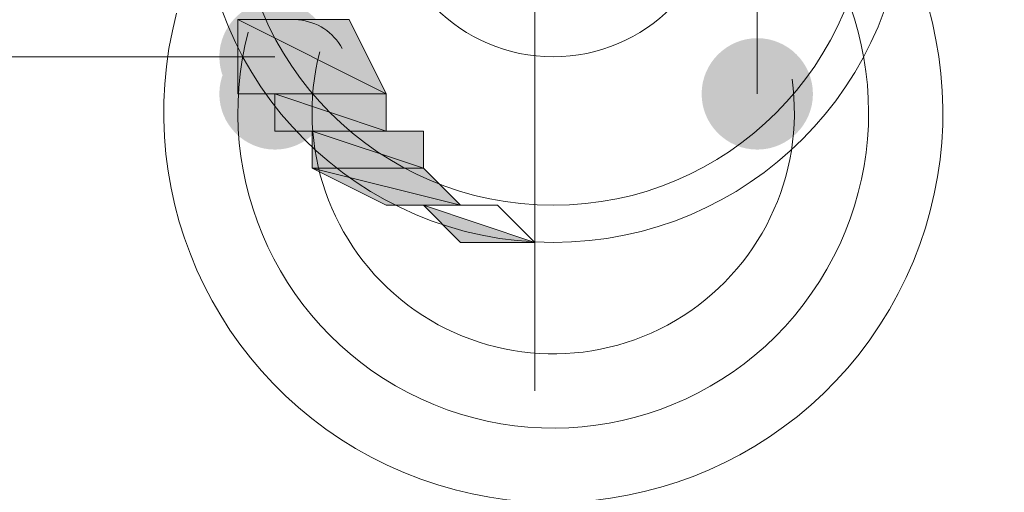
# Model space of a CAD drawing. Header units: millimetres. Extents: x -573548 to 674770, y -210017 to -47794.
# Tile 221 of 234: x 145829 to 145873, y -92648 to -92626. Entities that reach past the tile are written whole.
import ezdxf
from ezdxf import colors
from ezdxf.entities.mleader import LeaderData, LeaderLine
from ezdxf.math import Vec2, Vec3

# ---------------------------------------------------------------- set-up
doc = ezdxf.new("R2010")
doc.units = ezdxf.units.MM
doc.layers.add('_WENT_OPIS', color=7, linetype='Continuous', lineweight=13)
doc.styles.add('WENT_50', font='simplex.shx', dxfattribs={"width": 0.7, "height": 20})

msp = doc.modelspace()

# ---------------------------------------------------------------- hatches: boundary and pattern name
at = {"lineweight": 9}
h = msp.add_hatch(color=7, dxfattribs=at)
edge = h.paths.add_edge_path(flags=0)
edge.add_spline(control_points=[(145840.159, -92630.678), (145838.762, -92630.678), (145837.619, -92629.535), (145837.619, -92628.138), (145837.619, -92626.741), (145838.762, -92625.598), (145840.159, -92625.598), (145840.159, -92625.598), (145840.159, -92625.598), (145840.159, -92625.598), (145841.556, -92625.598), (145842.699, -92626.741), (145842.699, -92628.138), (145842.699, -92629.535), (145841.556, -92630.678), (145840.159, -92630.678), (145840.159, -92630.678), (145840.159, -92630.678), (145840.159, -92630.678)], knot_values=[0, 0, 0, 0, 1, 1, 1, 2, 2, 2, 3, 3, 3, 4, 4, 4, 5, 5, 5, 6, 6, 6, 6], degree=3, periodic=0)
h = msp.add_hatch(color=7, dxfattribs=at)
edge = h.paths.add_edge_path(flags=0)
edge.add_spline(control_points=[(145843.546, -92626.445), (145843.546, -92626.445), (145838.466, -92626.445), (145838.466, -92626.445), (145838.466, -92626.445), (145845.239, -92629.831), (145845.239, -92629.831), (145845.239, -92629.831), (145843.546, -92626.445), (145843.546, -92626.445)], knot_values=[0, 0, 0, 0, 1, 1, 1, 2, 2, 2, 3, 3, 3, 3], degree=3, periodic=0)
edge = h.paths.add_edge_path(flags=0)
edge.add_spline(control_points=[(145838.466, -92626.445), (145838.466, -92626.445), (145845.239, -92629.831), (145845.239, -92629.831), (145845.239, -92629.831), (145838.466, -92629.831), (145838.466, -92629.831), (145838.466, -92629.831), (145838.466, -92626.445), (145838.466, -92626.445)], knot_values=[0, 0, 0, 0, 1, 1, 1, 2, 2, 2, 3, 3, 3, 3], degree=3, periodic=0)
edge = h.paths.add_edge_path(flags=0)
edge.add_spline(control_points=[(145845.239, -92629.831), (145845.239, -92629.831), (145838.466, -92629.831), (145838.466, -92629.831), (145838.466, -92629.831), (145840.159, -92629.831), (145840.159, -92629.831), (145840.159, -92629.831), (145845.239, -92629.831), (145845.239, -92629.831)], knot_values=[0, 0, 0, 0, 1, 1, 1, 2, 2, 2, 3, 3, 3, 3], degree=3, periodic=0)
h = msp.add_hatch(color=7, dxfattribs=at)
edge = h.paths.add_edge_path(flags=0)
edge.add_spline(control_points=[(145840.159, -92632.371), (145838.762, -92632.371), (145837.619, -92631.228), (145837.619, -92629.831), (145837.619, -92628.434), (145838.762, -92627.291), (145840.159, -92627.291), (145840.159, -92627.291), (145840.159, -92627.291), (145840.159, -92627.291), (145841.556, -92627.291), (145842.699, -92628.434), (145842.699, -92629.831), (145842.699, -92631.228), (145841.556, -92632.371), (145840.159, -92632.371), (145840.159, -92632.371), (145840.159, -92632.371), (145840.159, -92632.371)], knot_values=[0, 0, 0, 0, 1, 1, 1, 2, 2, 2, 3, 3, 3, 4, 4, 4, 5, 5, 5, 6, 6, 6, 6], degree=3, periodic=0)
h = msp.add_hatch(color=7, dxfattribs=at)
edge = h.paths.add_edge_path(flags=0)
edge.add_spline(control_points=[(145840.159, -92632.371), (145838.762, -92632.371), (145837.619, -92631.228), (145837.619, -92629.831), (145837.619, -92628.434), (145838.762, -92627.291), (145840.159, -92627.291), (145840.159, -92627.291), (145840.159, -92627.291), (145840.159, -92627.291), (145841.556, -92627.291), (145842.699, -92628.434), (145842.699, -92629.831), (145842.699, -92631.228), (145841.556, -92632.371), (145840.159, -92632.371), (145840.159, -92632.371), (145840.159, -92632.371), (145840.159, -92632.371)], knot_values=[0, 0, 0, 0, 1, 1, 1, 2, 2, 2, 3, 3, 3, 4, 4, 4, 5, 5, 5, 6, 6, 6, 6], degree=3, periodic=0)
h = msp.add_hatch(color=7, dxfattribs=at)
edge = h.paths.add_edge_path(flags=0)
edge.add_spline(control_points=[(145840.159, -92632.371), (145838.762, -92632.371), (145837.619, -92631.228), (145837.619, -92629.831), (145837.619, -92628.434), (145838.762, -92627.291), (145840.159, -92627.291), (145840.159, -92627.291), (145840.159, -92627.291), (145840.159, -92627.291), (145841.556, -92627.291), (145842.699, -92628.434), (145842.699, -92629.831), (145842.699, -92631.228), (145841.556, -92632.371), (145840.159, -92632.371), (145840.159, -92632.371), (145840.159, -92632.371), (145840.159, -92632.371)], knot_values=[0, 0, 0, 0, 1, 1, 1, 2, 2, 2, 3, 3, 3, 4, 4, 4, 5, 5, 5, 6, 6, 6, 6], degree=3, periodic=0)
h = msp.add_hatch(color=7, dxfattribs=at)
edge = h.paths.add_edge_path(flags=0)
edge.add_spline(control_points=[(145862.172, -92632.371), (145860.775, -92632.371), (145859.632, -92631.228), (145859.632, -92629.831), (145859.632, -92628.434), (145860.775, -92627.291), (145862.172, -92627.291), (145862.172, -92627.291), (145862.172, -92627.291), (145862.172, -92627.291), (145863.569, -92627.291), (145864.712, -92628.434), (145864.712, -92629.831), (145864.712, -92631.228), (145863.569, -92632.371), (145862.172, -92632.371), (145862.172, -92632.371), (145862.172, -92632.371), (145862.172, -92632.371)], knot_values=[0, 0, 0, 0, 1, 1, 1, 2, 2, 2, 3, 3, 3, 4, 4, 4, 5, 5, 5, 6, 6, 6, 6], degree=3, periodic=0)
h = msp.add_hatch(color=7, dxfattribs=at)
edge = h.paths.add_edge_path(flags=0)
edge.add_spline(control_points=[(145845.239, -92629.831), (145845.239, -92629.831), (145840.159, -92629.831), (145840.159, -92629.831), (145840.159, -92629.831), (145845.239, -92631.525), (145845.239, -92631.525), (145845.239, -92631.525), (145845.239, -92629.831), (145845.239, -92629.831)], knot_values=[0, 0, 0, 0, 1, 1, 1, 2, 2, 2, 3, 3, 3, 3], degree=3, periodic=0)
edge = h.paths.add_edge_path(flags=0)
edge.add_spline(control_points=[(145840.159, -92629.831), (145840.159, -92629.831), (145845.239, -92631.525), (145845.239, -92631.525), (145845.239, -92631.525), (145840.159, -92631.525), (145840.159, -92631.525), (145840.159, -92631.525), (145840.159, -92629.831), (145840.159, -92629.831)], knot_values=[0, 0, 0, 0, 1, 1, 1, 2, 2, 2, 3, 3, 3, 3], degree=3, periodic=0)
h = msp.add_hatch(color=7, dxfattribs=at)
edge = h.paths.add_edge_path(flags=0)
edge.add_spline(control_points=[(145846.932, -92631.525), (145846.932, -92631.525), (145841.852, -92631.525), (145841.852, -92631.525), (145841.852, -92631.525), (145846.932, -92633.218), (145846.932, -92633.218), (145846.932, -92633.218), (145846.932, -92631.525), (145846.932, -92631.525)], knot_values=[0, 0, 0, 0, 1, 1, 1, 2, 2, 2, 3, 3, 3, 3], degree=3, periodic=0)
edge = h.paths.add_edge_path(flags=0)
edge.add_spline(control_points=[(145841.852, -92631.525), (145841.852, -92631.525), (145846.932, -92633.218), (145846.932, -92633.218), (145846.932, -92633.218), (145841.852, -92633.218), (145841.852, -92633.218), (145841.852, -92633.218), (145841.852, -92631.525), (145841.852, -92631.525)], knot_values=[0, 0, 0, 0, 1, 1, 1, 2, 2, 2, 3, 3, 3, 3], degree=3, periodic=0)
h = msp.add_hatch(color=7, dxfattribs=at)
edge = h.paths.add_edge_path(flags=0)
edge.add_spline(control_points=[(145846.932, -92633.218), (145846.932, -92633.218), (145841.852, -92633.218), (145841.852, -92633.218), (145841.852, -92633.218), (145848.626, -92634.911), (145848.626, -92634.911), (145848.626, -92634.911), (145846.932, -92633.218), (145846.932, -92633.218)], knot_values=[0, 0, 0, 0, 1, 1, 1, 2, 2, 2, 3, 3, 3, 3], degree=3, periodic=0)
edge = h.paths.add_edge_path(flags=0)
edge.add_spline(control_points=[(145841.852, -92633.218), (145841.852, -92633.218), (145848.626, -92634.911), (145848.626, -92634.911), (145848.626, -92634.911), (145845.239, -92634.911), (145845.239, -92634.911), (145845.239, -92634.911), (145841.852, -92633.218), (145841.852, -92633.218)], knot_values=[0, 0, 0, 0, 1, 1, 1, 2, 2, 2, 3, 3, 3, 3], degree=3, periodic=0)
edge = h.paths.add_edge_path(flags=0)
edge.add_spline(control_points=[(145848.626, -92634.911), (145848.626, -92634.911), (145845.239, -92634.911), (145845.239, -92634.911), (145845.239, -92634.911), (145848.626, -92634.911), (145848.626, -92634.911), (145848.626, -92634.911), (145848.626, -92634.911), (145848.626, -92634.911)], knot_values=[0, 0, 0, 0, 1, 1, 1, 2, 2, 2, 3, 3, 3, 3], degree=3, periodic=0)
edge = h.paths.add_edge_path(flags=0)
edge.add_spline(control_points=[(145845.239, -92634.911), (145845.239, -92634.911), (145848.626, -92634.911), (145848.626, -92634.911), (145848.626, -92634.911), (145848.626, -92634.911), (145848.626, -92634.911), (145848.626, -92634.911), (145845.239, -92634.911), (145845.239, -92634.911)], knot_values=[0, 0, 0, 0, 1, 1, 1, 2, 2, 2, 3, 3, 3, 3], degree=3, periodic=0)
h = msp.add_hatch(color=7, dxfattribs=at)
edge = h.paths.add_edge_path(flags=0)
edge.add_spline(control_points=[(145852.012, -92636.605), (145852.012, -92636.605), (145852.012, -92636.605), (145852.012, -92636.605), (145852.012, -92636.605), (145848.626, -92636.605), (145848.626, -92636.605), (145848.626, -92636.605), (145852.012, -92636.605), (145852.012, -92636.605)], knot_values=[0, 0, 0, 0, 1, 1, 1, 2, 2, 2, 3, 3, 3, 3], degree=3, periodic=0)
edge = h.paths.add_edge_path(flags=0)
edge.add_spline(control_points=[(145852.012, -92636.605), (145852.012, -92636.605), (145848.626, -92636.605), (145848.626, -92636.605), (145848.626, -92636.605), (145846.932, -92634.911), (145846.932, -92634.911), (145846.932, -92634.911), (145852.012, -92636.605), (145852.012, -92636.605)], knot_values=[0, 0, 0, 0, 1, 1, 1, 2, 2, 2, 3, 3, 3, 3], degree=3, periodic=0)

# ---------------------------------------------------------------- linework, layer by layer
at = {"color": 5, "lineweight": 9, "elevation": 0}
msp.add_lwpolyline([(145852.012, -92601.045), (145852.012, -92643.378)], dxfattribs=at)
at = {"color": 7, "lineweight": 9, "elevation": 0}
for points in [[(145863.866, -92611.205), (145862.172, -92611.205), (145862.172, -92619.671), (145862.172, -92629.831)], [(145852.012, -92616.285), (145852.012, -92628.138)], [(145797.826, -92628.138), (145840.159, -92628.138)]]:
    msp.add_lwpolyline(points, dxfattribs=at)
for points in [[(145838.466, -92629.831), (145845.239, -92629.831)], [(145846.932, -92634.911), (145850.319, -92634.911), (145852.012, -92636.605)]]:
    msp.add_lwpolyline(points, close=True, dxfattribs=at)
at = {"color": 7, "lineweight": 9}
for radius in [16.087, 7.62]:
    msp.add_circle((145852.859, -92620.518, 0), radius, dxfattribs=at)
at = {"color": 5, "lineweight": 9}
msp.add_circle((145852.859, -92620.518, 0), 14.393, dxfattribs=at)
at = {"color": 7, "lineweight": 9}
for points in [[(145835.668, -92626.154, 0), (145833.405, -92634.748, 0), (145837.837, -92643.692, 0), (145846.039, -92647.099, 0), (145854.248, -92650.507, 0), (145863.714, -92647.33, 0), (145868.205, -92639.661, 0), (145872.696, -92631.991, 0), (145870.831, -92622.183, 0), (145863.839, -92616.695, 0)], [(145838.942, -92627.015, 0), (145837.163, -92633.76, 0), (145840.483, -92640.808, 0), (145846.813, -92643.738, 0), (145853.137, -92646.67, 0), (145860.658, -92644.641, 0), (145864.653, -92638.925, 0), (145868.655, -92633.208, 0), (145867.973, -92625.449, 0), (145863.045, -92620.511, 0)], [(145843.546, -92626.445, 0), (145843.546, -92626.445, 0), (145838.466, -92626.445, 0), (145838.466, -92626.445, 0), (145838.466, -92626.445, 0), (145845.239, -92629.831, 0), (145845.239, -92629.831, 0), (145845.239, -92629.831, 0), (145843.546, -92626.445, 0), (145843.546, -92626.445, 0)], [(145838.466, -92626.445, 0), (145838.466, -92626.445, 0), (145845.239, -92629.831, 0), (145845.239, -92629.831, 0), (145845.239, -92629.831, 0), (145838.466, -92629.831, 0), (145838.466, -92629.831, 0), (145838.466, -92629.831, 0), (145838.466, -92626.445, 0), (145838.466, -92626.445, 0)], [(145842.203, -92627.915, 0), (145841.085, -92632.222, 0), (145842.673, -92636.78, 0), (145846.225, -92639.462, 0), (145849.777, -92642.144, 0), (145854.599, -92642.422, 0), (145858.435, -92640.168, 0), (145862.272, -92637.914, 0), (145864.375, -92633.57, 0), (145863.76, -92629.162, 0)], [(145845.239, -92629.831, 0), (145845.239, -92629.831, 0), (145838.466, -92629.831, 0), (145838.466, -92629.831, 0), (145838.466, -92629.831, 0), (145840.159, -92629.831, 0), (145840.159, -92629.831, 0), (145840.159, -92629.831, 0), (145845.239, -92629.831, 0), (145845.239, -92629.831, 0)], [(145845.239, -92629.831, 0), (145845.239, -92629.831, 0), (145840.159, -92629.831, 0), (145840.159, -92629.831, 0), (145840.159, -92629.831, 0), (145845.239, -92631.525, 0), (145845.239, -92631.525, 0), (145845.239, -92631.525, 0), (145845.239, -92629.831, 0), (145845.239, -92629.831, 0)], [(145840.159, -92629.831, 0), (145840.159, -92629.831, 0), (145845.239, -92631.525, 0), (145845.239, -92631.525, 0), (145845.239, -92631.525, 0), (145840.159, -92631.525, 0), (145840.159, -92631.525, 0), (145840.159, -92631.525, 0), (145840.159, -92629.831, 0), (145840.159, -92629.831, 0)], [(145845.239, -92631.525, 0), (145845.239, -92631.525, 0), (145840.159, -92631.525, 0), (145840.159, -92631.525, 0), (145840.159, -92631.525, 0), (145846.932, -92631.525, 0), (145846.932, -92631.525, 0), (145846.932, -92631.525, 0), (145845.239, -92631.525, 0), (145845.239, -92631.525, 0)], [(145840.159, -92631.525, 0), (145840.159, -92631.525, 0), (145846.932, -92631.525, 0), (145846.932, -92631.525, 0), (145846.932, -92631.525, 0), (145841.852, -92631.525, 0), (145841.852, -92631.525, 0), (145841.852, -92631.525, 0), (145840.159, -92631.525, 0), (145840.159, -92631.525, 0)], [(145846.932, -92631.525, 0), (145846.932, -92631.525, 0), (145841.852, -92631.525, 0), (145841.852, -92631.525, 0), (145841.852, -92631.525, 0), (145846.932, -92633.218, 0), (145846.932, -92633.218, 0), (145846.932, -92633.218, 0), (145846.932, -92631.525, 0), (145846.932, -92631.525, 0)], [(145841.852, -92631.525, 0), (145841.852, -92631.525, 0), (145846.932, -92633.218, 0), (145846.932, -92633.218, 0), (145846.932, -92633.218, 0), (145841.852, -92633.218, 0), (145841.852, -92633.218, 0), (145841.852, -92633.218, 0), (145841.852, -92631.525, 0), (145841.852, -92631.525, 0)], [(145846.932, -92633.218, 0), (145846.932, -92633.218, 0), (145841.852, -92633.218, 0), (145841.852, -92633.218, 0), (145841.852, -92633.218, 0), (145848.626, -92634.911, 0), (145848.626, -92634.911, 0), (145848.626, -92634.911, 0), (145846.932, -92633.218, 0), (145846.932, -92633.218, 0)], [(145841.852, -92633.218, 0), (145841.852, -92633.218, 0), (145848.626, -92634.911, 0), (145848.626, -92634.911, 0), (145848.626, -92634.911, 0), (145845.239, -92634.911, 0), (145845.239, -92634.911, 0), (145845.239, -92634.911, 0), (145841.852, -92633.218, 0), (145841.852, -92633.218, 0)], [(145848.626, -92634.911, 0), (145848.626, -92634.911, 0), (145845.239, -92634.911, 0), (145845.239, -92634.911, 0), (145845.239, -92634.911, 0), (145848.626, -92634.911, 0), (145848.626, -92634.911, 0), (145848.626, -92634.911, 0), (145848.626, -92634.911, 0), (145848.626, -92634.911, 0)], [(145845.239, -92634.911, 0), (145845.239, -92634.911, 0), (145848.626, -92634.911, 0), (145848.626, -92634.911, 0), (145848.626, -92634.911, 0), (145848.626, -92634.911, 0), (145848.626, -92634.911, 0), (145848.626, -92634.911, 0), (145845.239, -92634.911, 0), (145845.239, -92634.911, 0)], [(145848.626, -92634.911, 0), (145848.626, -92634.911, 0), (145845.239, -92634.911, 0), (145845.239, -92634.911, 0), (145845.239, -92634.911, 0), (145850.319, -92634.911, 0), (145850.319, -92634.911, 0), (145850.319, -92634.911, 0), (145848.626, -92634.911, 0), (145848.626, -92634.911, 0)], [(145845.239, -92634.911, 0), (145845.239, -92634.911, 0), (145850.319, -92634.911, 0), (145850.319, -92634.911, 0), (145850.319, -92634.911, 0), (145846.932, -92634.911, 0), (145846.932, -92634.911, 0), (145846.932, -92634.911, 0), (145845.239, -92634.911, 0), (145845.239, -92634.911, 0)], [(145852.012, -92636.605, 0), (145852.012, -92636.605, 0), (145848.626, -92636.605, 0), (145848.626, -92636.605, 0), (145848.626, -92636.605, 0), (145846.932, -92634.911, 0), (145846.932, -92634.911, 0), (145846.932, -92634.911, 0), (145852.012, -92636.605, 0), (145852.012, -92636.605, 0)], [(145852.012, -92636.605, 0), (145852.012, -92636.605, 0), (145852.012, -92636.605, 0), (145852.012, -92636.605, 0), (145852.012, -92636.605, 0), (145848.626, -92636.605, 0), (145848.626, -92636.605, 0), (145848.626, -92636.605, 0), (145852.012, -92636.605, 0), (145852.012, -92636.605, 0)]]:
    msp.add_open_spline(points, degree=3, knots=[0, 0, 0, 0, 1, 1, 1, 2, 2, 2, 3, 3, 3, 3], dxfattribs=at)
msp.add_open_spline([(145843.228, -92627.759, 0), (145842.825, -92627.018, 0), (145842.071, -92626.531, 0), (145841.231, -92626.455, 0)], degree=3, dxfattribs=at)

# ---------------------------------------------------------------- leaders
at = {"layer": '_WENT_OPIS', "lineweight": 9, "ltscale": 100}
ml = msp.add_multileader_mtext('Standard', dxfattribs=at)
ml.set_content('Przyłącze grzejnikowe kątowe z odcięciem, \\Pz nastawą wstępna, funkcją opróżniania\\Pi napełniania MULTIFLEX-F4-2\\P', color=256, style='WENT_50')
ml.set_leader_properties(linetype='ByLayer')
ml.build(insert=Vec2(0, 0))
ml.multileader.update_dxf_attribs({"text_left_attachment_type": 6, "text_right_attachment_type": 6, "dogleg_length": 5.76, "arrow_head_size": 72})
ctx = ml.context
ctx.base_point, ctx.char_height, ctx.arrow_head_size, ctx.landing_gap_size, ctx.plane_origin, ctx.plane_x_axis, ctx.plane_y_axis = Vec3(144689.19, -93431.094, 0), 57.6, 72, 14.4, Vec3(150506.43, -85467.209, 0), Vec3(-1, 0), Vec3(0, -1)
ctx.left_attachment, ctx.right_attachment = 6, 6
notes = []
notes.append((ctx, [(0, (1, 1, 0), (144683.43, -93431.094, 0), (1, 0), 5.76, [(0, [(144509.404, -92628.343, 0)], 0, [])])]))
ctx.mtext.insert, ctx.mtext.flow_direction = Vec3(144703.59, -93354.294, 0), 5
for ctx, leaders in notes:
    for number, flags, end, landing, length, lines in leaders:
        leader = LeaderData()
        leader.index, (leader.has_last_leader_line, leader.has_dogleg_vector, leader.attachment_direction) = number, flags
        leader.last_leader_point, leader.dogleg_vector, leader.dogleg_length = Vec3(end), Vec3(landing), length
        for number, points, colour, breaks in lines:
            line = LeaderLine()
            line.index, line.vertices, line.color, line.breaks = number, Vec3.list(points), colors.encode_raw_color(colour), breaks
            leader.lines.append(line)
        ctx.leaders.append(leader)

doc.saveas('drawing.dxf')
